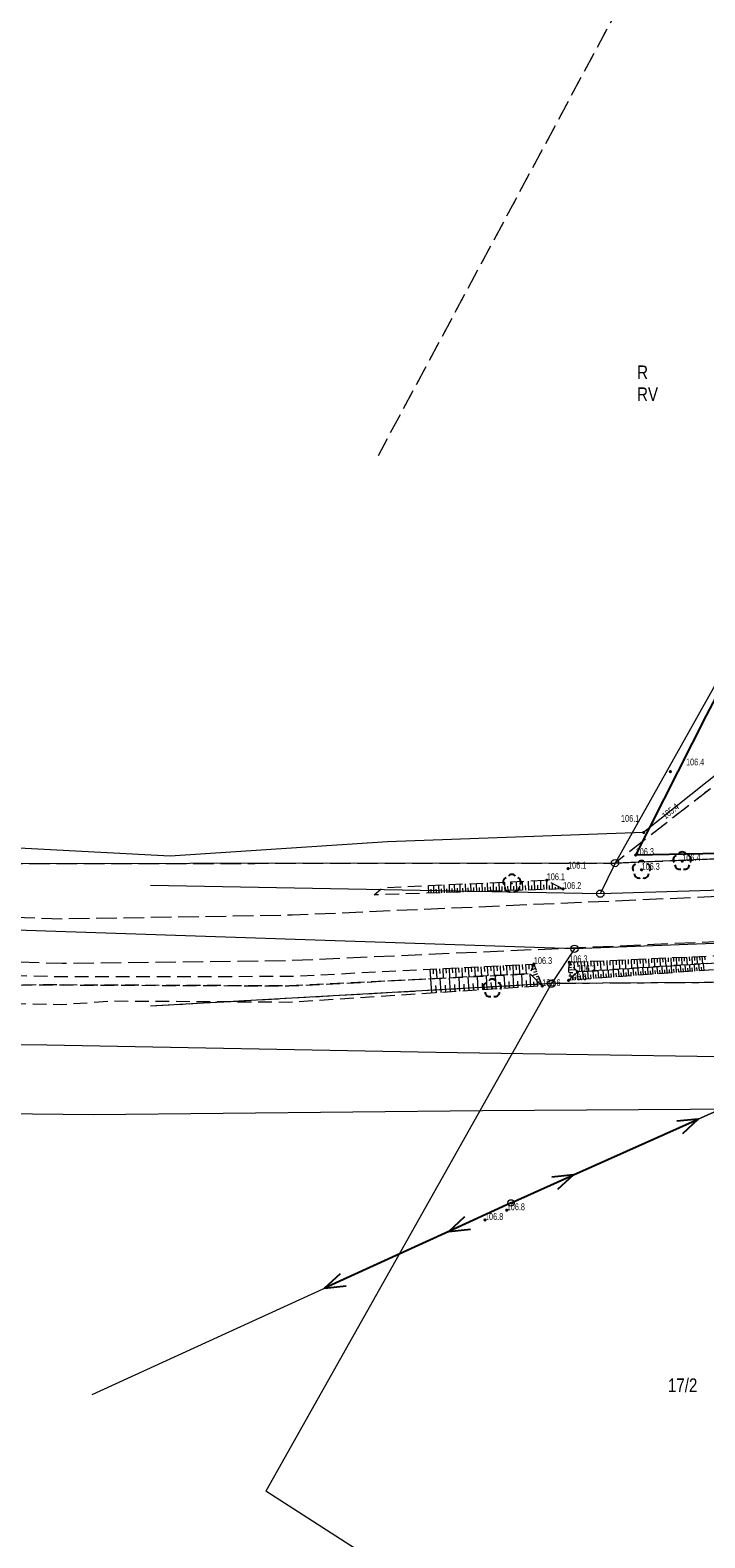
# Model space of a CAD drawing. Header units: inches. Extents: x 6497603 to 6502483, y 5925790 to 5934357.
# Tile 4 of 256: x 6499145 to 6499219, y 5926302 to 5926467. Entities that reach past the tile are written whole.
import ezdxf
from ezdxf.enums import TextEntityAlignment as Align

# ---------------------------------------------------------------- set-up
doc = ezdxf.new("R2010")
doc.units = ezdxf.units.IN
doc.header["$MEASUREMENT"] = 0
for name, pattern in [('1.5_0.75', [2.25, 1.5, -0.75]), ('2.25_0.75', [3, 2.25, -0.75]), ('219-1000', [0, 0]), ('egkk-1000', [3, 2.25, -0.75]), ('egug-1000', [1.5, 0.75, -0.75]), ('suep_nn_1000', [0, 0])]:
    doc.linetypes.add(name, pattern=pattern)
for name, color, linetype in [('000 Inne (niezydentyfikowane)', 7, 'Continuous'), ('202-punkt graniczny', 7, 'Continuous'), ('209-oznaczenie konturu klasyfikacyjnego', 7, 'Continuous'), ('210-oznaczenie konturu użytku gruntowego', 7, 'Continuous'), ('211-numer działki ewidencyjnej', 7, 'Continuous'), ('217-kontur klasyfikacyjny', 7, 'Continuous'), ('218-kontur użytku gruntowego', 7, 'Continuous'), ('219-działka ewidencyjna', 7, 'Continuous'), ('drzewo liściaste', 7, 'Continuous'), ('jezdnia', 7, 'Continuous'), ('ogrodzenie trwałe', 7, 'Continuous'), ('pikieta naturalna', 7, 'Continuous'), ('pikieta naturalna-Atr2', 7, 'Continuous'), ('przewód elektroenergetyczny niskiego napięcia', 7, 'Continuous'), ('przewód telekomunikacyjny podziemny', 7, 'Continuous'), ('przewód wodociągowy', 7, 'Continuous'), ('rzędna', 7, 'Continuous'), ('rzędna-Atr2', 7, 'Continuous'), ('skarpa nieumocniona', 7, 'Continuous'), ('słup przewodów napowietrznych', 7, 'Continuous')]:
    doc.layers.add(name, color=color, linetype=linetype)
doc.styles.get("Standard").update_dxf_attribs({"font": 'arial.ttf'})
doc.linetypes.add('902-1000', pattern='A,5,0,[1,ksztalty.shx,S=1,R=0,X=0,Y=0],5', length=10)

# ---------------------------------------------------------------- blocks, each defined once
blk = doc.blocks.new('202')
at = {"color": 0, "linetype": 'Continuous', "lineweight": 0}
blk.add_circle((0, 0), 0.4, dxfattribs=at)
blk = doc.blocks.new('OP021')
at = {"linetype": 'Continuous', "lineweight": 13}
h = blk.add_hatch(color=0, dxfattribs=at)
edge = h.paths.add_edge_path()
edge.add_arc((0, 0), 0.1, 0, 360)
at = {"color": 0, "linetype": 'Continuous', "lineweight": -3}
for centre, start, end in [((-0.476, 0.154), 110.388, 213.756), ((0, 0.5), 38.316, 141.684), ((0.476, 0.154), 326.244, 69.612), ((-0.294, -0.404), 182.272, 285.64), ((0.294, -0.404), 254.36, 357.728), ((0.294, -0.404), 254.36, 357.728)]:
    blk.add_arc(centre, 0.5, start, end, dxfattribs=at)
blk = doc.blocks.new('PW01')
at = {"linetype": 'Continuous', "lineweight": 13}
h = blk.add_hatch(color=0, dxfattribs=at)
edge = h.paths.add_edge_path()
edge.add_arc((0, 0), 0.18, 0, 360)
blk = doc.blocks.new('US15')
at = {"color": 0, "linetype": 'Continuous', "lineweight": 13}
blk.add_circle((0, 0), 0.35, dxfattribs=at)
blk = doc.blocks.new('SUEP1')
at = {"color": 0, "linetype": 'Continuous'}
for p, q in [((0, 0), (7.5, 0)), ((7.5, 0), (5.25, 0.75)), ((7.5, 0), (5.25, -0.75)), ((7.5, 0), (22.5, 0)), ((22.5, 0), (20.25, 0.75)), ((22.5, 0), (20.25, -0.75))]:
    blk.add_line(p, q, dxfattribs=at)

msp = doc.modelspace()

# ---------------------------------------------------------------- linework, layer by layer
at = {"layer": '000 Inne (niezydentyfikowane)', "color": 7, "linetype": 'Continuous', "lineweight": 18, "flags": 128}
for points in [[(6499190.91, 5926372.46), (6499190.88, 5926373.33)], [(6499191.49, 5926372.48), (6499191.46, 5926373.36)], [(6499192.08, 5926372.5), (6499192.05, 5926373.38)], [(6499192.68, 5926372.52), (6499192.65, 5926373.41)], [(6499193.28, 5926372.53), (6499193.25, 5926373.44)], [(6499193.88, 5926372.55), (6499193.86, 5926373.46)], [(6499194.5, 5926372.57), (6499194.47, 5926373.49)], [(6499195.11, 5926372.59), (6499195.08, 5926373.52)], [(6499195.74, 5926372.61), (6499195.71, 5926373.55)], [(6499196.37, 5926372.63), (6499196.34, 5926373.58)], [(6499197, 5926372.65), (6499196.97, 5926373.6)], [(6499197.64, 5926372.67), (6499197.61, 5926373.63)], [(6499198.29, 5926372.69), (6499198.26, 5926373.66)], [(6499198.94, 5926372.71), (6499198.91, 5926373.69)], [(6499199.6, 5926372.73), (6499199.57, 5926373.72)], [(6499200.26, 5926372.75), (6499200.23, 5926373.75)], [(6499200.93, 5926372.77), (6499200.9, 5926373.78)], [(6499201.59, 5926372.79), (6499201.56, 5926373.81)], [(6499202.21, 5926372.81), (6499202.19, 5926373.47)], [(6499188.62, 5926372.39), (6499188.59, 5926373.23)], [(6499188.9, 5926372.4), (6499188.89, 5926372.82)], [(6499189.18, 5926372.41), (6499189.16, 5926373.25)], [(6499189.47, 5926372.41), (6499189.45, 5926372.84)], [(6499189.75, 5926372.42), (6499189.73, 5926373.28)], [(6499190.04, 5926372.43), (6499190.03, 5926372.86)], [(6499190.33, 5926372.44), (6499190.3, 5926373.3)], [(6499190.62, 5926372.45), (6499190.6, 5926372.88)], [(6499191.2, 5926372.47), (6499191.18, 5926372.91)], [(6499191.79, 5926372.49), (6499191.77, 5926372.93)], [(6499192.38, 5926372.51), (6499192.36, 5926372.95)], [(6499192.98, 5926372.52), (6499192.96, 5926372.97)], [(6499193.58, 5926372.54), (6499193.57, 5926373)], [(6499194.19, 5926372.56), (6499194.18, 5926373.02)], [(6499194.8, 5926372.58), (6499194.79, 5926373.04)], [(6499195.42, 5926372.6), (6499195.41, 5926373.07)], [(6499196.05, 5926372.62), (6499196.04, 5926373.09)], [(6499196.68, 5926372.64), (6499196.67, 5926373.12)], [(6499197.32, 5926372.66), (6499197.3, 5926373.14)], [(6499197.96, 5926372.68), (6499197.95, 5926373.16)], [(6499198.61, 5926372.7), (6499198.6, 5926373.19)], [(6499199.27, 5926372.72), (6499199.25, 5926373.21)], [(6499199.93, 5926372.74), (6499199.91, 5926373.24)], [(6499200.6, 5926372.76), (6499200.58, 5926373.26)], [(6499201.27, 5926372.78), (6499201.25, 5926373.29)], [(6499201.88, 5926372.8), (6499201.87, 5926373.23)], [(6499202.53, 5926372.82), (6499202.52, 5926373.06)], [(6499202.85, 5926372.83), (6499202.84, 5926373.12)], [(6499209.82, 5926365.07), (6499209.85, 5926364.57)], [(6499210.16, 5926365.08), (6499210.2, 5926364.1)], [(6499210.48, 5926365.1), (6499210.51, 5926364.61)], [(6499210.81, 5926365.11), (6499210.85, 5926364.14)], [(6499211.14, 5926365.13), (6499211.16, 5926364.64)], [(6499211.46, 5926365.14), (6499211.5, 5926364.18)], [(6499211.78, 5926365.16), (6499211.8, 5926364.68)], [(6499212.1, 5926365.17), (6499212.14, 5926364.22)], [(6499212.41, 5926365.18), (6499212.43, 5926364.71)], [(6499212.73, 5926365.2), (6499212.77, 5926364.26)], [(6499213.04, 5926365.21), (6499213.06, 5926364.75)], [(6499213.35, 5926365.22), (6499213.39, 5926364.3)], [(6499213.66, 5926365.24), (6499213.68, 5926364.78)], [(6499213.96, 5926365.25), (6499214, 5926364.34)], [(6499214.27, 5926365.27), (6499214.29, 5926364.81)], [(6499214.57, 5926365.28), (6499214.61, 5926364.38)], [(6499214.87, 5926365.29), (6499214.89, 5926364.85)], [(6499215.17, 5926365.31), (6499215.21, 5926364.42)], [(6499215.46, 5926365.32), (6499215.48, 5926364.88)], [(6499215.76, 5926365.33), (6499215.8, 5926364.46)], [(6499216.05, 5926365.35), (6499216.07, 5926364.91)], [(6499216.34, 5926365.36), (6499216.38, 5926364.49)], [(6499216.63, 5926365.37), (6499216.65, 5926364.94)], [(6499216.91, 5926365.38), (6499216.95, 5926364.53)], [(6499217.2, 5926365.4), (6499217.22, 5926364.97)], [(6499217.48, 5926365.41), (6499217.52, 5926364.57)], [(6499217.76, 5926365.42), (6499217.78, 5926365)], [(6499218.04, 5926365.43), (6499218.08, 5926364.6)], [(6499218.32, 5926365.45), (6499218.34, 5926365.03)], [(6499218.59, 5926365.46), (6499218.63, 5926364.64)], [(6499218.87, 5926365.47), (6499218.89, 5926365.06)], [(6499188.75, 5926364.04), (6499188.8, 5926362.99)], [(6499189.1, 5926364.06), (6499189.12, 5926363.53)], [(6499189.45, 5926364.08), (6499189.5, 5926363.03)], [(6499189.8, 5926364.09), (6499189.82, 5926363.57)], [(6499190.15, 5926364.11), (6499190.2, 5926363.06)], [(6499190.5, 5926364.13), (6499190.52, 5926363.6)], [(6499190.85, 5926364.14), (6499190.9, 5926363.1)], [(6499191.2, 5926364.16), (6499191.22, 5926363.64)], [(6499191.55, 5926364.18), (6499191.6, 5926363.13)], [(6499191.9, 5926364.2), (6499191.92, 5926363.67)], [(6499192.25, 5926364.21), (6499192.3, 5926363.17)], [(6499192.6, 5926364.23), (6499192.62, 5926363.71)], [(6499192.94, 5926364.25), (6499193, 5926363.2)], [(6499193.29, 5926364.27), (6499193.32, 5926363.74)], [(6499193.64, 5926364.28), (6499193.7, 5926363.24)], [(6499193.99, 5926364.3), (6499194.02, 5926363.78)], [(6499194.34, 5926364.32), (6499194.4, 5926363.27)], [(6499194.69, 5926364.34), (6499194.72, 5926363.81)], [(6499195.04, 5926364.35), (6499195.09, 5926363.31)], [(6499195.39, 5926364.37), (6499195.42, 5926363.85)], [(6499195.74, 5926364.39), (6499195.79, 5926363.34)], [(6499196.09, 5926364.41), (6499196.12, 5926363.88)], [(6499196.44, 5926364.42), (6499196.49, 5926363.38)], [(6499196.79, 5926364.44), (6499196.81, 5926363.92)], [(6499197.14, 5926364.46), (6499197.19, 5926363.41)], [(6499197.49, 5926364.48), (6499197.51, 5926363.95)], [(6499197.84, 5926364.49), (6499197.89, 5926363.45)], [(6499197.96, 5926362), (6499197.87, 5926363.45)], [(6499198.19, 5926364.51), (6499198.21, 5926363.99)], [(6499198.53, 5926364.53), (6499198.59, 5926363.48)], [(6499198.91, 5926362.06), (6499198.82, 5926363.49)], [(6499198.88, 5926364.55), (6499198.91, 5926364.02)], [(6499199.23, 5926364.56), (6499199.29, 5926363.52)], [(6499199.58, 5926364.58), (6499199.61, 5926364.06)], [(6499199.82, 5926362.12), (6499199.73, 5926363.54)], [(6499200.33, 5926364.14), (6499199.91, 5926363.98)], [(6499199.93, 5926364.6), (6499199.96, 5926364.1)], [(6499200.56, 5926363.54), (6499199.96, 5926363.32)], [(6499200.46, 5926363.8), (6499200.1, 5926363.67)], [(6499203.99, 5926363.69), (6499204.41, 5926363.68)], [(6499204, 5926364), (6499204.76, 5926363.97)], [(6499204.01, 5926364.26), (6499204.27, 5926364.25)], [(6499204.02, 5926364.53), (6499204.28, 5926364.52)], [(6499204.03, 5926364.79), (6499204.04, 5926364.79)], [(6499204.53, 5926364.83), (6499204.56, 5926364.2)], [(6499204.94, 5926364.85), (6499204.96, 5926364.31)], [(6499205.01, 5926362.9), (6499204.94, 5926363.76)], [(6499205.31, 5926364.87), (6499205.36, 5926363.79)], [(6499205.58, 5926362.94), (6499205.51, 5926363.8)], [(6499205.67, 5926364.88), (6499205.7, 5926364.35)], [(6499206.03, 5926364.9), (6499206.08, 5926363.83)], [(6499206.15, 5926362.98), (6499206.08, 5926363.83)], [(6499206.39, 5926364.92), (6499206.41, 5926364.39)], [(6499206.43, 5926363), (6499206.4, 5926363.43)], [(6499206.71, 5926363.02), (6499206.65, 5926363.87)], [(6499206.74, 5926364.93), (6499206.79, 5926363.88)], [(6499206.99, 5926363.04), (6499206.96, 5926363.47)], [(6499207.09, 5926364.95), (6499207.12, 5926364.42)], [(6499207.27, 5926363.06), (6499207.21, 5926363.91)], [(6499207.44, 5926364.96), (6499207.49, 5926363.92)], [(6499207.55, 5926363.08), (6499207.52, 5926363.5)], [(6499207.83, 5926363.1), (6499207.77, 5926363.94)], [(6499207.79, 5926364.98), (6499207.81, 5926364.46)], [(6499208.11, 5926363.13), (6499208.08, 5926363.54)], [(6499208.14, 5926364.99), (6499208.18, 5926363.97)], [(6499208.39, 5926363.15), (6499208.33, 5926363.98)], [(6499208.48, 5926365.01), (6499208.5, 5926364.5)], [(6499208.66, 5926363.17), (6499208.63, 5926363.58)], [(6499208.82, 5926365.02), (6499208.86, 5926364.01)], [(6499208.94, 5926363.19), (6499208.88, 5926364.01)], [(6499209.16, 5926365.04), (6499209.18, 5926364.54)], [(6499209.21, 5926363.21), (6499209.18, 5926363.62)], [(6499209.49, 5926363.23), (6499209.43, 5926364.05)], [(6499209.49, 5926365.05), (6499209.54, 5926364.06)], [(6499209.76, 5926363.25), (6499209.73, 5926363.66)], [(6499210.03, 5926363.27), (6499209.97, 5926364.08)], [(6499210.3, 5926363.29), (6499210.27, 5926363.69)], [(6499210.57, 5926363.31), (6499210.51, 5926364.12)], [(6499210.84, 5926363.33), (6499210.81, 5926363.73)], [(6499211.11, 5926363.35), (6499211.05, 5926364.15)], [(6499211.38, 5926363.37), (6499211.35, 5926363.77)], [(6499211.64, 5926363.39), (6499211.59, 5926364.19)], [(6499211.91, 5926363.41), (6499211.88, 5926363.8)], [(6499212.18, 5926363.42), (6499212.12, 5926364.22)], [(6499212.44, 5926363.44), (6499212.41, 5926363.84)], [(6499212.7, 5926363.46), (6499212.65, 5926364.26)], [(6499212.97, 5926363.48), (6499212.94, 5926363.88)], [(6499213.23, 5926363.5), (6499213.17, 5926364.29)], [(6499213.49, 5926363.52), (6499213.46, 5926363.91)], [(6499213.75, 5926363.54), (6499213.69, 5926364.32)], [(6499214.01, 5926363.56), (6499213.98, 5926363.95)], [(6499214.27, 5926363.58), (6499214.21, 5926364.36)], [(6499214.53, 5926363.6), (6499214.5, 5926363.98)], [(6499214.78, 5926363.62), (6499214.73, 5926364.39)], [(6499215.04, 5926363.64), (6499215.01, 5926364.02)], [(6499215.3, 5926363.65), (6499215.24, 5926364.42)], [(6499215.55, 5926363.67), (6499215.52, 5926364.06)], [(6499215.8, 5926363.69), (6499215.75, 5926364.45)], [(6499216.06, 5926363.71), (6499216.03, 5926364.09)], [(6499216.31, 5926363.73), (6499216.25, 5926364.49)], [(6499216.56, 5926363.75), (6499216.53, 5926364.13)], [(6499216.81, 5926363.77), (6499216.76, 5926364.52)], [(6499217.06, 5926363.78), (6499217.04, 5926364.16)], [(6499217.31, 5926363.8), (6499217.26, 5926364.55)], [(6499217.56, 5926363.82), (6499217.53, 5926364.19)], [(6499217.81, 5926363.84), (6499217.76, 5926364.58)], [(6499218.06, 5926363.86), (6499218.03, 5926364.23)], [(6499218.32, 5926363.88), (6499218.26, 5926364.62)], [(6499218.57, 5926363.9), (6499218.55, 5926364.26)], [(6499218.83, 5926363.91), (6499218.77, 5926364.65)], [(6499188.94, 5926361.42), (6499188.84, 5926362.99)], [(6499189.46, 5926361.45), (6499189.41, 5926362.24)], [(6499189.98, 5926361.49), (6499189.88, 5926363.04)], [(6499190.5, 5926361.52), (6499190.45, 5926362.29)], [(6499191.01, 5926361.55), (6499190.91, 5926363.1)], [(6499191.52, 5926361.59), (6499191.48, 5926362.35)], [(6499192.03, 5926361.62), (6499191.94, 5926363.15)], [(6499192.54, 5926361.65), (6499192.49, 5926362.41)], [(6499193.04, 5926361.68), (6499192.95, 5926363.2)], [(6499193.55, 5926361.72), (6499193.5, 5926362.47)], [(6499194.05, 5926361.75), (6499193.95, 5926363.25)], [(6499194.54, 5926361.78), (6499194.5, 5926362.53)], [(6499195.04, 5926361.81), (6499194.94, 5926363.3)], [(6499195.53, 5926361.84), (6499195.48, 5926362.58)], [(6499196.02, 5926361.87), (6499195.93, 5926363.35)], [(6499196.51, 5926361.91), (6499196.46, 5926362.64)], [(6499197, 5926361.94), (6499196.9, 5926363.4)], [(6499197.48, 5926361.97), (6499197.43, 5926362.7)], [(6499198.44, 5926362.03), (6499198.39, 5926362.75)], [(6499199.38, 5926362.09), (6499199.34, 5926362.8)], [(6499200.18, 5926362.14), (6499200.15, 5926362.65)], [(6499200.76, 5926363.02), (6499200.4, 5926362.88)], [(6499200.66, 5926363.28), (6499200.42, 5926363.19)], [(6499200.57, 5926362.17), (6499200.53, 5926362.74)], [(6499200.86, 5926362.76), (6499200.73, 5926362.71)], [(6499200.96, 5926362.49), (6499200.83, 5926362.44)], [(6499201.06, 5926362.23), (6499201.05, 5926362.23)], [(6499203.98, 5926363.32), (6499204.46, 5926363.3)], [(6499204.14, 5926362.83), (6499204.14, 5926362.91)], [(6499204.43, 5926362.85), (6499204.4, 5926363.24)], [(6499204.72, 5926362.88), (6499204.69, 5926363.19)], [(6499205.29, 5926362.92), (6499205.26, 5926363.35)], [(6499205.86, 5926362.96), (6499205.83, 5926363.39)]]:
    msp.add_lwpolyline(points, dxfattribs=at)
at = {"layer": '217-kontur klasyfikacyjny', "color": 3, "linetype": 'egkk-1000', "lineweight": 18, "flags": 128}
for points in [[(6499210.99, 5926472.44), (6499183.06, 5926420.36)], [(6499283.4, 5926433.63), (6499209.05, 5926375.69)], [(6499209.05, 5926375.69), (6499252.38, 5926377.51)], [(6499120.79, 5926375.62), (6499209.05, 5926375.69)], [(6499202.08, 5926362.46), (6499158.08, 5926359.98)], [(6499246.74, 5926362.76), (6499202.08, 5926362.46)]]:
    msp.add_lwpolyline(points, dxfattribs=at)
at = {"layer": '218-kontur użytku gruntowego', "color": 3, "linetype": 'egug-1000', "lineweight": 18, "flags": 128}
for points in [[(6499210.99, 5926472.44), (6499183.06, 5926420.36)], [(6499283.4, 5926433.63), (6499209.05, 5926375.69)], [(6499209.05, 5926375.69), (6499252.38, 5926377.51)], [(6499120.79, 5926375.62), (6499209.05, 5926375.69)], [(6499202.08, 5926362.46), (6499158.08, 5926359.98)], [(6499246.74, 5926362.76), (6499202.08, 5926362.46)]]:
    msp.add_lwpolyline(points, dxfattribs=at)
at = {"layer": '219-działka ewidencyjna', "color": 3, "linetype": '219-1000', "lineweight": 18, "flags": 128}
for points in [[(6499251.33, 5926451.04), (6499209.05, 5926375.69)], [(6499252.38, 5926377.51), (6499209.05, 5926375.69)], [(6499209.05, 5926375.69), (6499115.72, 5926375.61)], [(6499209.05, 5926375.69), (6499207.44, 5926372.33)], [(6499273.22, 5926374.29), (6499207.44, 5926372.33)], [(6499207.44, 5926372.33), (6499158.11, 5926373.22)], [(6499204.6, 5926366.29), (6499075.49, 5926370.59)], [(6499274.47, 5926368.96), (6499204.6, 5926366.29)], [(6499204.6, 5926366.29), (6499202.08, 5926362.46)], [(6499202.08, 5926362.46), (6499158.08, 5926359.98)], [(6499202.08, 5926362.46), (6499170.75, 5926306.78)], [(6499246.74, 5926362.76), (6499202.08, 5926362.46)], [(6499224.61, 5926272.16), (6499170.75, 5926306.78)]]:
    msp.add_lwpolyline(points, dxfattribs=at)
at = {"layer": 'jezdnia', "color": 7, "linetype": '2.25_0.75', "lineweight": 18, "flags": 128}
msp.add_lwpolyline([(6499223.84, 5926367.22), (6499173.46, 5926364.98), (6499148.42, 5926364.66), (6499123.56, 5926365.39), (6499101.84, 5926367.12), (6499073.69, 5926369.95), (6499024.42, 5926375.22), (6499024.7, 5926380.28), (6499051.98, 5926377.42), (6499060.96, 5926376.28), (6499073.8, 5926375.03), (6499102.4, 5926372.07), (6499123.68, 5926370.36), (6499148.58, 5926369.58), (6499173.64, 5926370), (6499224, 5926372.21), (6499272.96, 5926374.41), (6499273.01, 5926371.91), (6499273.23, 5926369.35)], close=True, dxfattribs=at)
at = {"layer": 'ogrodzenie trwałe', "color": 7, "linetype": '902-1000', "lineweight": 25, "flags": 128}
msp.add_lwpolyline([(6499274.96, 5926377.04), (6499274.34, 5926376.02), (6499270.12, 5926375.86), (6499256.68, 5926375.52), (6499252.33, 5926375.54), (6499250.19, 5926375.53), (6499247.16, 5926377.45), (6499226.02, 5926376.85), (6499211.32, 5926376.57), (6499219.1, 5926391.89), (6499228.79, 5926410.31)], dxfattribs=at)
at = {"layer": 'przewód elektroenergetyczny niskiego napięcia', "color": 1, "linetype": 'suep_nn_1000', "lineweight": 18, "flags": 128}
for points in [[(6499197.65, 5926338.41), (6499242.46, 5926358.46)], [(6499242.46, 5926358.46), (6499197.65, 5926338.41)], [(6499151.7, 5926317.39), (6499197.65, 5926338.41)]]:
    msp.add_lwpolyline(points, dxfattribs=at)
at = {"layer": 'przewód telekomunikacyjny podziemny', "color": 30, "linetype": 'Continuous', "lineweight": 18, "flags": 128}
for points in [[(6499380.12, 5926567.42), (6499375.85, 5926556.79), (6499362.34, 5926529.65), (6499356.74, 5926518.64), (6499347.98, 5926501.18), (6499339.23, 5926484.58), (6499334.37, 5926475.8), (6499326.69, 5926462.5), (6499318.1, 5926450.16), (6499313.47, 5926442.02), (6499306.76, 5926431.85), (6499299.61, 5926433.55), (6499297.79, 5926434.5), (6499291.09, 5926434.54), (6499285.08, 5926428.96), (6499269.99, 5926420.35), (6499262.78, 5926416.25), (6499246.31, 5926405.25), (6499238.13, 5926399.69), (6499212.19, 5926379.04), (6499184.08, 5926378), (6499160.24, 5926376.46), (6499086.25, 5926380.36)], [(6499108.35, 5926348.6), (6499151.84, 5926348.09), (6499194.51, 5926348.55), (6499234.46, 5926348.79), (6499247.43, 5926344.01), (6499258.67, 5926338.17), (6499269.54, 5926333.3), (6499290.66, 5926327.85), (6499306.69, 5926327.42), (6499329.8, 5926330.66), (6499346.95, 5926336.77), (6499361.84, 5926342.85), (6499377.81, 5926343.73)]]:
    msp.add_lwpolyline(points, dxfattribs=at)
at = {"layer": 'przewód wodociągowy', "color": 5, "linetype": 'Continuous', "lineweight": 18, "flags": 128}
msp.add_lwpolyline([(6499263.93, 5926353.51), (6499237.18, 5926354.18), (6499189.38, 5926354.89), (6499146.73, 5926355.7), (6499134.24, 5926355.83), (6499113.85, 5926357.15)], dxfattribs=at)
at = {"layer": 'skarpa nieumocniona', "color": 7, "linetype": '1.5_0.75', "lineweight": 18, "flags": 128}
for points in [[(6499203.35, 5926372.85), (6499182.62, 5926372.2), (6499183.55, 5926373), (6499201.56, 5926373.81)], [(6499203.35, 5926372.85), (6499182.62, 5926372.2), (6499183.55, 5926373), (6499201.56, 5926373.81)], [(6499073.5, 5926368.34), (6499101.55, 5926365.52), (6499123.47, 5926363.86), (6499148.36, 5926363.24), (6499173.34, 5926363.27), (6499200.15, 5926364.61), (6499199.74, 5926363.54), (6499173.28, 5926362.21), (6499148.26, 5926362.32), (6499123.38, 5926362.27), (6499101.36, 5926363.65), (6499073.25, 5926366.86), (6499058.71, 5926368.31), (6499057.87, 5926370.33)], [(6499073.5, 5926368.34), (6499101.55, 5926365.52), (6499123.47, 5926363.86), (6499148.36, 5926363.24), (6499173.34, 5926363.27), (6499200.15, 5926364.61), (6499199.74, 5926363.54), (6499173.28, 5926362.21), (6499148.26, 5926362.32), (6499123.38, 5926362.27), (6499101.36, 5926363.65), (6499073.25, 5926366.86), (6499058.71, 5926368.31), (6499057.87, 5926370.33)], [(6499267.02, 5926366.68), (6499261.87, 5926366.51), (6499223.53, 5926364.26), (6499203.96, 5926362.82), (6499204.94, 5926363.76), (6499223.46, 5926364.95), (6499261.92, 5926367.07), (6499269.02, 5926367.55)], [(6499267.02, 5926366.68), (6499261.87, 5926366.51), (6499223.53, 5926364.26), (6499203.96, 5926362.82), (6499204.94, 5926363.76), (6499223.46, 5926364.95), (6499261.92, 5926367.07), (6499269.02, 5926367.55)], [(6499261.92, 5926367.07), (6499223.46, 5926364.95), (6499204.94, 5926363.76), (6499204.03, 5926364.81), (6499223.57, 5926365.68), (6499262.62, 5926367.71)], [(6499261.92, 5926367.07), (6499223.46, 5926364.95), (6499204.94, 5926363.76), (6499204.03, 5926364.81), (6499223.57, 5926365.68), (6499262.62, 5926367.71)], [(6499123.38, 5926362.27), (6499148.26, 5926362.32), (6499173.28, 5926362.21), (6499199.74, 5926363.54), (6499201.07, 5926362.2), (6499173.28, 5926360.41), (6499153.98, 5926360.53), (6499148.32, 5926360.14), (6499123.22, 5926360.71), (6499101.36, 5926363.65)], [(6499123.38, 5926362.27), (6499148.26, 5926362.32), (6499173.28, 5926362.21), (6499199.74, 5926363.54), (6499201.07, 5926362.2), (6499173.28, 5926360.41), (6499153.98, 5926360.53), (6499148.32, 5926360.14), (6499123.22, 5926360.71), (6499101.36, 5926363.65)], [(6499201.07, 5926362.2), (6499199.74, 5926363.54), (6499200.15, 5926364.61)], [(6499201.07, 5926362.2), (6499199.74, 5926363.54), (6499200.15, 5926364.61)], [(6499204.94, 5926363.76), (6499203.96, 5926362.82), (6499204.03, 5926364.81)], [(6499204.94, 5926363.76), (6499203.96, 5926362.82), (6499204.03, 5926364.81)]]:
    msp.add_lwpolyline(points, close=True, dxfattribs=at)

# ---------------------------------------------------------------- block references
at = {"layer": '202-punkt graniczny', "color": 7, "linetype": 'Continuous', "lineweight": 18}
for p in [(6499209.05, 5926375.69), (6499207.44, 5926372.33), (6499204.6, 5926366.29), (6499202.08, 5926362.46)]:
    msp.add_blockref('202', p, dxfattribs=at)
at = {"layer": 'drzewo liściaste', "color": 94, "linetype": 'Continuous', "lineweight": 18}
for p in [(6499216.42, 5926375.91), (6499211.96, 5926374.95), (6499197.75, 5926373.45), (6499195.59, 5926361.95)]:
    msp.add_blockref('OP021', p, dxfattribs=at)
at = {"layer": 'pikieta naturalna', "color": 7, "linetype": 'Continuous', "lineweight": 13}
for p in [(6499215.12, 5926385.72), (6499212.19, 5926379.04), (6499211.32, 5926376.57), (6499203.9, 5926375.08), (6499211.96, 5926374.95), (6499216.42, 5926375.91), (6499201.56, 5926373.81), (6499203.35, 5926372.85), (6499200.15, 5926364.61), (6499204.03, 5926364.81), (6499204.94, 5926363.76), (6499201.07, 5926362.2), (6499203.96, 5926362.82), (6499197.17, 5926337.61), (6499194.79, 5926336.54)]:
    msp.add_blockref('PW01', p, dxfattribs=at)
at = {"layer": 'przewód elektroenergetyczny niskiego napięcia', "color": 1, "linetype": 'Continuous', "lineweight": 18}
for rotation in [24.106, 204.582]:
    msp.add_blockref('SUEP1', (6499197.65, 5926338.41), dxfattribs=dict(at, rotation=rotation))
at = {"layer": 'rzędna', "color": 30, "linetype": 'Continuous', "lineweight": 18}
msp.add_blockref('PW01', (6499212.19, 5926379.04), dxfattribs=at)
at = {"layer": 'słup przewodów napowietrznych', "color": 7, "linetype": 'Continuous', "lineweight": 18}
msp.add_blockref('US15', (6499197.65, 5926338.41), dxfattribs=at)

# ---------------------------------------------------------------- texts
at = {"layer": '209-oznaczenie konturu klasyfikacyjnego', "color": 3, "linetype": 'Continuous', "lineweight": 18, "width": 0.79}
msp.add_text('RV', height=1.5, dxfattribs=at).set_placement((6499211.47, 5926427.87), align=Align.TOP_LEFT)
at = {"layer": '210-oznaczenie konturu użytku gruntowego', "color": 3, "linetype": 'Continuous', "lineweight": 18, "width": 0.79}
msp.add_text('R', height=1.5, dxfattribs=at).set_placement((6499211.48, 5926428.77))
at = {"layer": '211-numer działki ewidencyjnej', "color": 3, "linetype": 'Continuous', "lineweight": 18, "width": 0.79}
msp.add_text('17/2', height=1.5, dxfattribs=at).set_placement((6499214.86, 5926317.66))
at = {"layer": 'pikieta naturalna-Atr2', "color": 7, "width": 0.667}
for s, p in [('106.4', (6499216.84, 5926386.4)), ('106.1', (6499209.71, 5926380.21)), ('106.3', (6499211.32, 5926376.57)), ('106.4', (6499216.42, 5926375.91)), ('106.1', (6499203.9, 5926375.08)), ('106.3', (6499211.96, 5926374.95)), ('106.1', (6499201.56, 5926373.81)), ('106.2', (6499203.35, 5926372.85)), ('106.3', (6499200.15, 5926364.61)), ('106.3', (6499204.03, 5926364.81)), ('106.6', (6499203.96, 5926362.82)), ('106.2', (6499204.94, 5926363.76)), ('106.6', (6499201.07, 5926362.2)), ('106.8', (6499194.79, 5926336.54)), ('106.8', (6499197.17, 5926337.61))]:
    msp.add_text(s, height=0.75, dxfattribs=at).set_placement(p)
at = {"layer": 'rzędna-Atr2', "color": 30, "width": 0.667}
msp.add_text('105.4', height=0.75, rotation=38.522, dxfattribs=at).set_placement((6499214.35, 5926380.76), align=Align.MIDDLE_LEFT)

doc.saveas('drawing.dxf')
